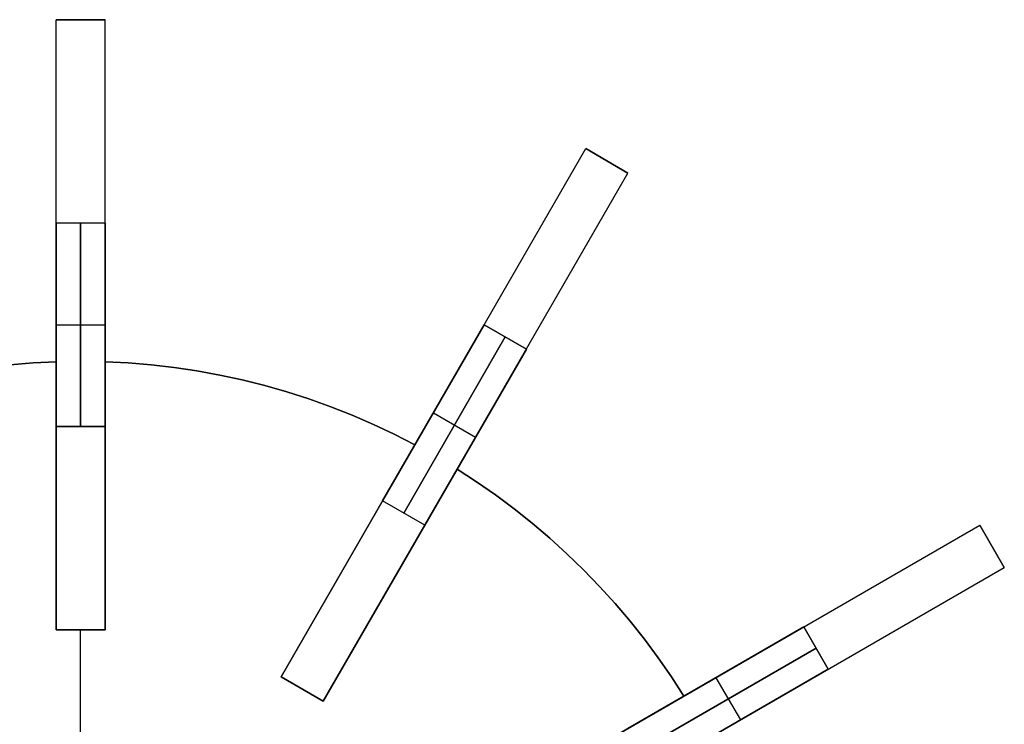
# Model space of a CAD drawing. Header units: millimetres. Extents: x 161 to 3923, y -487 to 1291.
# Tile 25 of 40: x 2432 to 2674, y 380 to 553. Entities that reach past the tile are written whole.
import ezdxf

# ---------------------------------------------------------------- set-up
doc = ezdxf.new("R2010")
doc.units = ezdxf.units.MM
doc.layers.add('Predeterminada', color=7, linetype='Continuous')

msp = doc.modelspace()

# ---------------------------------------------------------------- linework, layer by layer
at = {"layer": 'Predeterminada', "color": 254, "true_color": 0xf3e5b7, "extrusion": (1, 0, 0)}
for points in [[(552.92, 821.79), (552.92, 1171.79)], [(552.92, 1171.79), (552.89, 1173.5), (552.81, 1175.2), (552.66, 1176.9), (552.46, 1178.6), (552.2, 1180.29), (551.88, 1181.96), (551.5, 1183.63), (551.07, 1185.28), (550.58, 1186.92), (550.04, 1188.53), (549.44, 1190.13), (548.78, 1191.71), (548.08, 1193.26), (547.32, 1194.79), (546.51, 1196.3), (545.64, 1197.77), (544.73, 1199.21), (543.77, 1200.62), (542.76, 1202), (541.71, 1203.34), (540.61, 1204.65), (539.46, 1205.92), (538.28, 1207.15), (537.05, 1208.33), (535.78, 1209.48), (534.48, 1210.58), (533.13, 1211.63), (531.76, 1212.64), (530.35, 1213.6), (528.9, 1214.51), (527.43, 1215.37), (525.93, 1216.18), (524.4, 1216.94), (522.84, 1217.65), (521.27, 1218.3), (519.67, 1218.9), (518.05, 1219.45), (516.41, 1219.94), (514.76, 1220.37), (513.1, 1220.74), (511.42, 1221.06), (509.73, 1221.32), (508.04, 1221.53), (506.34, 1221.67), (504.63, 1221.76), (502.92, 1221.79)], [(502.92, 771.79), (504.63, 771.82), (506.34, 771.91), (508.04, 772.05), (509.73, 772.26), (511.42, 772.52), (513.1, 772.84), (514.76, 773.21), (516.41, 773.64), (518.05, 774.13), (519.67, 774.68), (521.27, 775.28), (522.84, 775.93), (524.4, 776.64), (525.93, 777.4), (527.43, 778.21), (528.9, 779.07), (530.35, 779.98), (531.76, 780.94), (533.13, 781.95), (534.48, 783), (535.78, 784.1), (537.05, 785.25), (538.28, 786.43), (539.46, 787.66), (540.61, 788.93), (541.71, 790.24), (542.76, 791.58), (543.77, 792.96), (544.73, 794.37), (545.64, 795.81), (546.51, 797.28), (547.32, 798.79), (548.08, 800.32), (548.78, 801.87), (549.44, 803.45), (550.04, 805.05), (550.58, 806.66), (551.07, 808.3), (551.5, 809.95), (551.88, 811.62), (552.2, 813.29), (552.46, 814.98), (552.66, 816.68), (552.81, 818.38), (552.89, 820.08), (552.92, 821.79)], [(552.92, 1171.79), (552.89, 1173.5), (552.81, 1175.2), (552.66, 1176.9), (552.46, 1178.6), (552.2, 1180.29), (551.88, 1181.96), (551.5, 1183.63), (551.07, 1185.28), (550.58, 1186.92), (550.04, 1188.53), (549.44, 1190.13), (548.78, 1191.71), (548.08, 1193.26), (547.32, 1194.79), (546.51, 1196.3), (545.64, 1197.77), (544.73, 1199.21), (543.77, 1200.62), (542.76, 1202), (541.71, 1203.34), (540.61, 1204.65), (539.46, 1205.92), (538.28, 1207.15), (537.05, 1208.33), (535.78, 1209.48), (534.48, 1210.58), (533.13, 1211.63), (531.76, 1212.64), (530.35, 1213.6), (528.9, 1214.51), (527.43, 1215.37), (525.93, 1216.18), (524.4, 1216.94), (522.84, 1217.65), (521.27, 1218.3), (519.67, 1218.9), (518.05, 1219.45), (516.41, 1219.94), (514.76, 1220.37), (513.1, 1220.74), (511.42, 1221.06), (509.73, 1221.32), (508.04, 1221.53), (506.34, 1221.67), (504.63, 1221.76), (502.92, 1221.79)], [(552.92, 821.79), (552.92, 1171.79)], [(502.92, 771.79), (504.63, 771.82), (506.34, 771.91), (508.04, 772.05), (509.73, 772.26), (511.42, 772.52), (513.1, 772.84), (514.76, 773.21), (516.41, 773.64), (518.05, 774.13), (519.67, 774.68), (521.27, 775.28), (522.84, 775.93), (524.4, 776.64), (525.93, 777.4), (527.43, 778.21), (528.9, 779.07), (530.35, 779.98), (531.76, 780.94), (533.13, 781.95), (534.48, 783), (535.78, 784.1), (537.05, 785.25), (538.28, 786.43), (539.46, 787.66), (540.61, 788.93), (541.71, 790.24), (542.76, 791.58), (543.77, 792.96), (544.73, 794.37), (545.64, 795.81), (546.51, 797.28), (547.32, 798.79), (548.08, 800.32), (548.78, 801.87), (549.44, 803.45), (550.04, 805.05), (550.58, 806.66), (551.07, 808.3), (551.5, 809.95), (551.88, 811.62), (552.2, 813.29), (552.46, 814.98), (552.66, 816.68), (552.81, 818.38), (552.89, 820.08), (552.92, 821.79)], [(552.92, 821.79), (552.92, 1171.79)], [(552.92, 1171.79), (552.89, 1173.5), (552.81, 1175.2), (552.66, 1176.9), (552.46, 1178.6), (552.2, 1180.29), (551.88, 1181.96), (551.5, 1183.63), (551.07, 1185.28), (550.58, 1186.92), (550.04, 1188.53), (549.44, 1190.13), (548.78, 1191.71), (548.08, 1193.26), (547.32, 1194.79), (546.51, 1196.3), (545.64, 1197.77), (544.73, 1199.21), (543.77, 1200.62), (542.76, 1202), (541.71, 1203.34), (540.61, 1204.65), (539.46, 1205.92), (538.28, 1207.15), (537.05, 1208.33), (535.78, 1209.48), (534.48, 1210.58), (533.13, 1211.63), (531.76, 1212.64), (530.35, 1213.6), (528.9, 1214.51), (527.43, 1215.37), (525.93, 1216.18), (524.4, 1216.94), (522.84, 1217.65), (521.27, 1218.3), (519.67, 1218.9), (518.05, 1219.45), (516.41, 1219.94), (514.76, 1220.37), (513.1, 1220.74), (511.42, 1221.06), (509.73, 1221.32), (508.04, 1221.53), (506.34, 1221.67), (504.63, 1221.76), (502.92, 1221.79)], [(502.92, 771.79), (504.63, 771.82), (506.34, 771.91), (508.04, 772.05), (509.73, 772.26), (511.42, 772.52), (513.1, 772.84), (514.76, 773.21), (516.41, 773.64), (518.05, 774.13), (519.67, 774.68), (521.27, 775.28), (522.84, 775.93), (524.4, 776.64), (525.93, 777.4), (527.43, 778.21), (528.9, 779.07), (530.35, 779.98), (531.76, 780.94), (533.13, 781.95), (534.48, 783), (535.78, 784.1), (537.05, 785.25), (538.28, 786.43), (539.46, 787.66), (540.61, 788.93), (541.71, 790.24), (542.76, 791.58), (543.77, 792.96), (544.73, 794.37), (545.64, 795.81), (546.51, 797.28), (547.32, 798.79), (548.08, 800.32), (548.78, 801.87), (549.44, 803.45), (550.04, 805.05), (550.58, 806.66), (551.07, 808.3), (551.5, 809.95), (551.88, 811.62), (552.2, 813.29), (552.46, 814.98), (552.66, 816.68), (552.81, 818.38), (552.89, 820.08), (552.92, 821.79)], [(521.22, 846.79), (521.22, 1196.79)], [(518.22, 846.79), (518.22, 1196.79)], [(515.22, 846.79), (515.22, 1196.79)], [(477.92, 771.79), (477.92, 1221.79)], [(477.92, 771.79), (477.92, 1221.79)], [(468.82, 874.79), (468.82, 886.79)], [(468.82, 874.79), (468.82, 886.79)], [(456.27, 796.79), (456.27, 1246.79)], [(402.92, 821.79), (402.95, 820.08), (403.04, 818.38), (403.19, 816.68), (403.39, 814.98), (403.65, 813.29), (403.97, 811.62), (404.34, 809.95), (404.78, 808.3), (405.27, 806.66), (405.81, 805.05), (406.41, 803.45), (407.06, 801.87), (407.77, 800.32), (408.53, 798.79), (409.34, 797.28), (410.2, 795.81), (411.11, 794.37), (412.07, 792.96), (413.08, 791.58), (414.14, 790.24), (415.24, 788.93), (416.38, 787.66), (417.57, 786.43), (418.8, 785.25), (420.06, 784.1), (421.37, 783), (422.71, 781.95), (424.09, 780.94), (425.5, 779.98), (426.94, 779.07), (428.42, 778.21), (429.92, 777.4), (431.45, 776.64), (433, 775.93), (434.58, 775.28), (436.18, 774.68), (437.8, 774.13), (439.43, 773.64), (441.08, 773.21), (442.75, 772.84), (444.43, 772.52), (446.11, 772.26), (447.81, 772.05), (449.51, 771.91), (451.22, 771.82), (452.92, 771.79)], [(452.92, 1221.79), (451.22, 1221.76), (449.51, 1221.67), (447.81, 1221.53), (446.11, 1221.32), (444.43, 1221.06), (442.75, 1220.74), (441.08, 1220.37), (439.43, 1219.94), (437.8, 1219.45), (436.18, 1218.9), (434.58, 1218.3), (433, 1217.65), (431.45, 1216.94), (429.92, 1216.18), (428.42, 1215.37), (426.94, 1214.51), (425.5, 1213.6), (424.09, 1212.64), (422.71, 1211.63), (421.37, 1210.58), (420.06, 1209.48), (418.8, 1208.33), (417.57, 1207.15), (416.38, 1205.92), (415.24, 1204.65), (414.14, 1203.34), (413.08, 1202), (412.07, 1200.62), (411.11, 1199.21), (410.2, 1197.77), (409.34, 1196.3), (408.53, 1194.79), (407.77, 1193.26), (407.06, 1191.71), (406.41, 1190.13), (405.81, 1188.53), (405.27, 1186.92), (404.78, 1185.28), (404.34, 1183.63), (403.97, 1181.96), (403.65, 1180.29), (403.39, 1178.6), (403.19, 1176.9), (403.04, 1175.2), (402.95, 1173.5), (402.92, 1171.79)], [(402.92, 821.79), (402.95, 820.08), (403.04, 818.38), (403.19, 816.68), (403.39, 814.98), (403.65, 813.29), (403.97, 811.62), (404.34, 809.95), (404.78, 808.3), (405.27, 806.66), (405.81, 805.05), (406.41, 803.45), (407.06, 801.87), (407.77, 800.32), (408.53, 798.79), (409.34, 797.28), (410.2, 795.81), (411.11, 794.37), (412.07, 792.96), (413.08, 791.58), (414.14, 790.24), (415.24, 788.93), (416.38, 787.66), (417.57, 786.43), (418.8, 785.25), (420.06, 784.1), (421.37, 783), (422.71, 781.95), (424.09, 780.94), (425.5, 779.98), (426.94, 779.07), (428.42, 778.21), (429.92, 777.4), (431.45, 776.64), (433, 775.93), (434.58, 775.28), (436.18, 774.68), (437.8, 774.13), (439.43, 773.64), (441.08, 773.21), (442.75, 772.84), (444.43, 772.52), (446.11, 772.26), (447.81, 772.05), (449.51, 771.91), (451.22, 771.82), (452.92, 771.79)], [(452.92, 1221.79), (451.22, 1221.76), (449.51, 1221.67), (447.81, 1221.53), (446.11, 1221.32), (444.43, 1221.06), (442.75, 1220.74), (441.08, 1220.37), (439.43, 1219.94), (437.8, 1219.45), (436.18, 1218.9), (434.58, 1218.3), (433, 1217.65), (431.45, 1216.94), (429.92, 1216.18), (428.42, 1215.37), (426.94, 1214.51), (425.5, 1213.6), (424.09, 1212.64), (422.71, 1211.63), (421.37, 1210.58), (420.06, 1209.48), (418.8, 1208.33), (417.57, 1207.15), (416.38, 1205.92), (415.24, 1204.65), (414.14, 1203.34), (413.08, 1202), (412.07, 1200.62), (411.11, 1199.21), (410.2, 1197.77), (409.34, 1196.3), (408.53, 1194.79), (407.77, 1193.26), (407.06, 1191.71), (406.41, 1190.13), (405.81, 1188.53), (405.27, 1186.92), (404.78, 1185.28), (404.34, 1183.63), (403.97, 1181.96), (403.65, 1180.29), (403.39, 1178.6), (403.19, 1176.9), (403.04, 1175.2), (402.95, 1173.5), (402.92, 1171.79)], [(402.92, 821.79), (402.95, 820.08), (403.04, 818.38), (403.19, 816.68), (403.39, 814.98), (403.65, 813.29), (403.97, 811.62), (404.34, 809.95), (404.78, 808.3), (405.27, 806.66), (405.81, 805.05), (406.41, 803.45), (407.06, 801.87), (407.77, 800.32), (408.53, 798.79), (409.34, 797.28), (410.2, 795.81), (411.11, 794.37), (412.07, 792.96), (413.08, 791.58), (414.14, 790.24), (415.24, 788.93), (416.38, 787.66), (417.57, 786.43), (418.8, 785.25), (420.06, 784.1), (421.37, 783), (422.71, 781.95), (424.09, 780.94), (425.5, 779.98), (426.94, 779.07), (428.42, 778.21), (429.92, 777.4), (431.45, 776.64), (433, 775.93), (434.58, 775.28), (436.18, 774.68), (437.8, 774.13), (439.43, 773.64), (441.08, 773.21), (442.75, 772.84), (444.43, 772.52), (446.11, 772.26), (447.81, 772.05), (449.51, 771.91), (451.22, 771.82), (452.92, 771.79)], [(452.92, 1221.79), (451.22, 1221.76), (449.51, 1221.67), (447.81, 1221.53), (446.11, 1221.32), (444.43, 1221.06), (442.75, 1220.74), (441.08, 1220.37), (439.43, 1219.94), (437.8, 1219.45), (436.18, 1218.9), (434.58, 1218.3), (433, 1217.65), (431.45, 1216.94), (429.92, 1216.18), (428.42, 1215.37), (426.94, 1214.51), (425.5, 1213.6), (424.09, 1212.64), (422.71, 1211.63), (421.37, 1210.58), (420.06, 1209.48), (418.8, 1208.33), (417.57, 1207.15), (416.38, 1205.92), (415.24, 1204.65), (414.14, 1203.34), (413.08, 1202), (412.07, 1200.62), (411.11, 1199.21), (410.2, 1197.77), (409.34, 1196.3), (408.53, 1194.79), (407.77, 1193.26), (407.06, 1191.71), (406.41, 1190.13), (405.81, 1188.53), (405.27, 1186.92), (404.78, 1185.28), (404.34, 1183.63), (403.97, 1181.96), (403.65, 1180.29), (403.39, 1178.6), (403.19, 1176.9), (403.04, 1175.2), (402.95, 1173.5), (402.92, 1171.79)], [(448.39, 874.79), (448.39, 886.79)], [(450.27, 796.79), (450.27, 1246.79)], [(442.39, 874.79), (442.39, 886.79)], [(428.62, 871.79), (428.62, 1221.79)], [(423.42, 871.79), (423.42, 1221.79)], [(418.23, 871.79), (418.23, 1221.79)], [(402.92, 874.79), (402.92, 821.79)], [(402.92, 1171.79), (402.92, 886.79)], [(402.92, 874.79), (402.92, 821.79)], [(402.92, 1171.79), (402.92, 886.79)], [(402.92, 874.79), (402.92, 821.79)], [(402.92, 1171.79), (402.92, 886.79)], [(391.32, 874.79), (391.32, 846.79)], [(391.32, 1196.79), (391.32, 886.79)], [(391.12, 821.79), (391.12, 1271.79)], [(388.32, 874.79), (388.32, 846.79)], [(388.32, 1196.79), (388.32, 886.79)], [(385.32, 874.79), (385.32, 846.79)], [(385.32, 1196.79), (385.32, 886.79)], [(386.57, 874.79), (386.57, 886.79)], [(380.73, 821.79), (380.73, 1271.79)]]:
    msp.add_lwpolyline(points, dxfattribs=at)
at = {"layer": 'Predeterminada', "color": 254, "true_color": 0xf3e5b7}
for points in [[(2453.14, 552.92), (2441.14, 552.92)], [(2453.14, 552.92), (2441.14, 552.92)], [(2441.14, 552.92), (2453.14, 552.92)], [(2441.14, 402.92), (2441.14, 552.92)], [(2453.14, 402.92), (2453.14, 552.92)], [(2496.45, 391.32), (2571.45, 521.22)], [(2581.84, 515.22), (2571.45, 521.22)], [(2581.84, 515.22), (2571.45, 521.22)], [(2571.45, 521.22), (2581.84, 515.22)], [(2571.45, 521.22), (2581.84, 515.22)], [(2506.84, 385.32), (2581.84, 515.22)], [(2441.14, 502.92), (2441.14, 452.92)], [(2441.14, 452.92), (2441.14, 502.92)], [(2453.14, 502.92), (2441.14, 502.92)], [(2453.14, 502.92), (2441.14, 502.92)], [(2447.14, 502.92), (2447.14, 452.92)], [(2447.14, 452.92), (2447.14, 502.92)], [(2453.14, 452.92), (2453.14, 502.92)], [(2453.14, 502.92), (2453.14, 452.92)], [(2441.14, 477.92), (2453.14, 477.92)], [(2441.14, 477.92), (2453.14, 477.92)], [(2546.45, 477.92), (2521.45, 434.62)], [(2521.45, 434.62), (2546.45, 477.92)], [(2546.45, 477.92), (2556.84, 471.92)], [(2556.84, 471.92), (2546.45, 477.92)], [(2546.45, 477.92), (2556.84, 471.92)], [(2551.64, 474.92), (2526.64, 431.62)], [(2526.64, 431.62), (2551.64, 474.92)], [(2531.84, 428.62), (2556.84, 471.92)], [(2556.84, 471.92), (2531.84, 428.62)], [(2364.89, 448.39), (2369.96, 450.98), (2375.1, 453.41), (2380.32, 455.66), (2385.61, 457.75), (2390.97, 459.66), (2396.38, 461.4), (2401.85, 462.96), (2407.37, 464.34), (2412.93, 465.55), (2418.52, 466.57), (2424.15, 467.41), (2429.8, 468.06), (2435.46, 468.53), (2441.14, 468.82)], [(2441.14, 468.82), (2435.46, 468.53), (2429.8, 468.06), (2424.15, 467.41), (2418.52, 466.57), (2412.93, 465.55), (2407.37, 464.34), (2401.85, 462.96), (2396.38, 461.4), (2390.97, 459.66), (2385.61, 457.75), (2380.32, 455.66), (2375.1, 453.41), (2369.96, 450.98), (2364.89, 448.39)], [(2364.89, 448.39), (2369.96, 450.98), (2375.1, 453.41), (2380.32, 455.66), (2385.61, 457.75), (2390.97, 459.66), (2396.38, 461.4), (2401.85, 462.96), (2407.37, 464.34), (2412.93, 465.55), (2418.52, 466.57), (2424.15, 467.41), (2429.8, 468.06), (2435.46, 468.53), (2441.14, 468.82)], [(2441.14, 468.82), (2441.14, 443.8)], [(2441.14, 443.8), (2441.14, 468.82)], [(2453.14, 468.82), (2458.83, 468.53), (2464.49, 468.06), (2470.14, 467.41), (2475.77, 466.57), (2481.36, 465.55), (2486.92, 464.34), (2492.44, 462.96), (2497.91, 461.4), (2503.32, 459.66), (2508.68, 457.75), (2513.97, 455.66), (2519.19, 453.41), (2524.33, 450.98), (2529.4, 448.39)], [(2529.4, 448.39), (2524.33, 450.98), (2519.19, 453.41), (2513.97, 455.66), (2508.68, 457.75), (2503.32, 459.66), (2497.91, 461.4), (2492.44, 462.96), (2486.92, 464.34), (2481.36, 465.55), (2475.77, 466.57), (2470.14, 467.41), (2464.49, 468.06), (2458.83, 468.53), (2453.14, 468.82)], [(2453.14, 443.8), (2453.14, 468.82)], [(2453.14, 468.82), (2453.14, 443.8)], [(2453.14, 468.82), (2458.83, 468.53), (2464.49, 468.06), (2470.14, 467.41), (2475.77, 466.57), (2481.36, 465.55), (2486.92, 464.34), (2492.44, 462.96), (2497.91, 461.4), (2503.32, 459.66), (2508.68, 457.75), (2513.97, 455.66), (2519.19, 453.41), (2524.33, 450.98), (2529.4, 448.39)], [(2533.95, 456.27), (2544.34, 450.27)], [(2533.95, 456.27), (2544.34, 450.27)], [(2441.14, 452.92), (2453.14, 452.92)], [(2453.14, 452.92), (2441.14, 452.92)], [(2529.4, 448.39), (2516.89, 426.72)], [(2516.89, 426.72), (2529.4, 448.39)], [(2441.14, 443.8), (2441.14, 402.92)], [(2441.14, 402.92), (2441.14, 443.8)], [(2453.14, 402.92), (2453.14, 443.8)], [(2453.14, 443.8), (2453.14, 402.92)], [(2527.28, 420.72), (2539.79, 442.39)], [(2539.79, 442.39), (2527.28, 420.72)], [(2539.79, 442.39), (2544.57, 439.3), (2549.24, 436.06), (2553.8, 432.66), (2558.25, 429.13), (2562.59, 425.44), (2566.8, 421.62), (2570.89, 417.67), (2574.84, 413.58), (2578.67, 409.37), (2582.35, 405.03), (2585.89, 400.58), (2589.28, 396.02), (2592.52, 391.34), (2595.61, 386.57)], [(2595.61, 386.57), (2592.52, 391.34), (2589.28, 396.02), (2585.89, 400.58), (2582.35, 405.03), (2578.67, 409.37), (2574.84, 413.58), (2570.89, 417.67), (2566.8, 421.62), (2562.59, 425.44), (2558.25, 429.13), (2553.8, 432.66), (2549.24, 436.06), (2544.57, 439.3), (2539.79, 442.39)], [(2539.79, 442.39), (2544.57, 439.3), (2549.24, 436.06), (2553.8, 432.66), (2558.25, 429.13), (2562.59, 425.44), (2566.8, 421.62), (2570.89, 417.67), (2574.84, 413.58), (2578.67, 409.37), (2582.35, 405.03), (2585.89, 400.58), (2589.28, 396.02), (2592.52, 391.34), (2595.61, 386.57)], [(2531.84, 428.62), (2521.45, 434.62)], [(2531.84, 428.62), (2521.45, 434.62)], [(2516.89, 426.72), (2496.45, 391.32)], [(2496.45, 391.32), (2516.89, 426.72)], [(2538.54, 353.62), (2668.45, 428.62)], [(2674.45, 418.23), (2668.45, 428.62)], [(2674.45, 418.23), (2668.45, 428.62)], [(2668.45, 428.62), (2674.45, 418.23)], [(2506.84, 385.32), (2527.28, 420.72)], [(2527.28, 420.72), (2506.84, 385.32)], [(2544.54, 343.23), (2674.45, 418.23)], [(2441.14, 402.92), (2453.14, 402.92)], [(2453.14, 402.92), (2441.14, 402.92)], [(2441.14, 402.92), (2453.14, 402.92)], [(2441.14, 402.92), (2453.14, 402.92)], [(2441.14, 402.92), (2453.14, 402.92)], [(2441.14, 402.92), (2453.14, 402.92)], [(2447.14, 308.92), (2447.14, 402.92)], [(2447.14, 308.92), (2447.14, 402.92)], [(2625.14, 403.62), (2581.84, 378.62)], [(2581.84, 378.62), (2625.14, 403.62)], [(2625.14, 403.62), (2631.14, 393.23)], [(2631.14, 393.23), (2625.14, 403.62)], [(2628.14, 398.42), (2584.84, 373.42)], [(2584.84, 373.42), (2628.14, 398.42)], [(2587.84, 368.23), (2631.14, 393.23)], [(2631.14, 393.23), (2587.84, 368.23)], [(2496.45, 391.32), (2506.84, 385.32)], [(2496.45, 391.32), (2506.84, 385.32)], [(2496.45, 391.32), (2506.84, 385.32)], [(2506.84, 385.32), (2496.45, 391.32)], [(2496.45, 391.32), (2506.84, 385.32)], [(2496.45, 391.32), (2506.84, 385.32)], [(2496.45, 391.32), (2506.84, 385.32)], [(2603.49, 391.12), (2609.49, 380.73)], [(2603.49, 391.12), (2609.49, 380.73)], [(2595.61, 386.57), (2573.94, 374.06)], [(2573.94, 374.06), (2595.61, 386.57)]]:
    msp.add_lwpolyline(points, dxfattribs=at)
at = {"layer": 'Predeterminada', "color": 254, "true_color": 0xf3e5b7, "extrusion": (0.866025, -0.5, 1.30281e-14)}
msp.add_lwpolyline([(1737.12, 1196.79), (1737.09, 1198.5), (1737, 1200.2), (1736.86, 1201.9), (1736.65, 1203.6), (1736.39, 1205.29), (1736.07, 1206.96), (1735.7, 1208.63), (1735.26, 1210.28), (1734.77, 1211.92), (1734.23, 1213.53), (1733.63, 1215.13), (1732.98, 1216.71), (1732.27, 1218.26), (1731.51, 1219.79), (1730.7, 1221.3), (1729.84, 1222.77), (1728.93, 1224.21), (1727.97, 1225.62), (1726.96, 1227), (1725.9, 1228.34), (1724.8, 1229.65), (1723.66, 1230.92), (1722.47, 1232.15), (1721.24, 1233.33), (1719.98, 1234.48), (1718.67, 1235.58), (1717.33, 1236.63), (1715.95, 1237.64), (1714.54, 1238.6), (1713.1, 1239.51), (1711.62, 1240.37), (1710.12, 1241.18), (1708.59, 1241.94), (1707.04, 1242.65), (1705.46, 1243.3), (1703.86, 1243.9), (1702.24, 1244.45), (1700.61, 1244.94), (1698.96, 1245.37), (1697.29, 1245.74), (1695.61, 1246.06), (1693.93, 1246.32), (1692.23, 1246.53), (1690.53, 1246.67), (1688.82, 1246.76), (1687.12, 1246.79)], dxfattribs=at)
at = {"layer": 'Predeterminada', "color": 254, "true_color": 0xf3e5b7, "extrusion": (0.866025, -0.5, -3.89179e-15)}
msp.add_lwpolyline([(1687.12, 796.79), (1688.82, 796.82), (1690.53, 796.91), (1692.23, 797.05), (1693.93, 797.26), (1695.61, 797.52), (1697.29, 797.84), (1698.96, 798.21), (1700.61, 798.64), (1702.24, 799.13), (1703.86, 799.68), (1705.46, 800.28), (1707.04, 800.93), (1708.59, 801.64), (1710.12, 802.4), (1711.62, 803.21), (1713.1, 804.07), (1714.54, 804.98), (1715.95, 805.94), (1717.33, 806.95), (1718.67, 808), (1719.98, 809.1), (1721.24, 810.25), (1722.47, 811.43), (1723.66, 812.66), (1724.8, 813.93), (1725.9, 815.24), (1726.96, 816.58), (1727.97, 817.96), (1728.93, 819.37), (1729.84, 820.81), (1730.7, 822.28), (1731.51, 823.79), (1732.27, 825.32), (1732.98, 826.87), (1733.63, 828.45), (1734.23, 830.05), (1734.77, 831.66), (1735.26, 833.3), (1735.7, 834.95), (1736.07, 836.62), (1736.39, 838.29), (1736.65, 839.98), (1736.86, 841.68), (1737, 843.38), (1737.09, 845.08), (1737.12, 846.79)], dxfattribs=at)
at = {"layer": 'Predeterminada', "color": 254, "true_color": 0xf3e5b7, "extrusion": (0.866025, -0.5, -2.1969e-13)}
msp.add_lwpolyline([(1737.12, 1196.79), (1737.09, 1198.5), (1737, 1200.2), (1736.86, 1201.9), (1736.65, 1203.6), (1736.39, 1205.29), (1736.07, 1206.96), (1735.7, 1208.63), (1735.26, 1210.28), (1734.77, 1211.92), (1734.23, 1213.53), (1733.63, 1215.13), (1732.98, 1216.71), (1732.27, 1218.26), (1731.51, 1219.79), (1730.7, 1221.3), (1729.84, 1222.77), (1728.93, 1224.21), (1727.97, 1225.62), (1726.96, 1227), (1725.9, 1228.34), (1724.8, 1229.65), (1723.66, 1230.92), (1722.47, 1232.15), (1721.24, 1233.33), (1719.98, 1234.48), (1718.67, 1235.58), (1717.33, 1236.63), (1715.95, 1237.64), (1714.54, 1238.6), (1713.1, 1239.51), (1711.62, 1240.37), (1710.12, 1241.18), (1708.59, 1241.94), (1707.04, 1242.65), (1705.46, 1243.3), (1703.86, 1243.9), (1702.24, 1244.45), (1700.61, 1244.94), (1698.96, 1245.37), (1697.29, 1245.74), (1695.61, 1246.06), (1693.93, 1246.32), (1692.23, 1246.53), (1690.53, 1246.67), (1688.82, 1246.76), (1687.12, 1246.79)], dxfattribs=at)
at = {"layer": 'Predeterminada', "color": 254, "true_color": 0xf3e5b7, "extrusion": (0.866025, -0.5, 2.27078e-13)}
msp.add_lwpolyline([(1687.12, 796.79), (1688.82, 796.82), (1690.53, 796.91), (1692.23, 797.05), (1693.93, 797.26), (1695.61, 797.52), (1697.29, 797.84), (1698.96, 798.21), (1700.61, 798.64), (1702.24, 799.13), (1703.86, 799.68), (1705.46, 800.28), (1707.04, 800.93), (1708.59, 801.64), (1710.12, 802.4), (1711.62, 803.21), (1713.1, 804.07), (1714.54, 804.98), (1715.95, 805.94), (1717.33, 806.95), (1718.67, 808), (1719.98, 809.1), (1721.24, 810.25), (1722.47, 811.43), (1723.66, 812.66), (1724.8, 813.93), (1725.9, 815.24), (1726.96, 816.58), (1727.97, 817.96), (1728.93, 819.37), (1729.84, 820.81), (1730.7, 822.28), (1731.51, 823.79), (1732.27, 825.32), (1732.98, 826.87), (1733.63, 828.45), (1734.23, 830.05), (1734.77, 831.66), (1735.26, 833.3), (1735.7, 834.95), (1736.07, 836.62), (1736.39, 838.29), (1736.65, 839.98), (1736.86, 841.68), (1737, 843.38), (1737.09, 845.08), (1737.12, 846.79)], dxfattribs=at)
at = {"layer": 'Predeterminada', "color": 254, "true_color": 0xf3e5b7, "extrusion": (0.866025, -0.5, 1.34192e-14)}
msp.add_lwpolyline([(1737.12, 1196.79), (1737.09, 1198.5), (1737, 1200.2), (1736.86, 1201.9), (1736.65, 1203.6), (1736.39, 1205.29), (1736.07, 1206.96), (1735.7, 1208.63), (1735.26, 1210.28), (1734.77, 1211.92), (1734.23, 1213.53), (1733.63, 1215.13), (1732.98, 1216.71), (1732.27, 1218.26), (1731.51, 1219.79), (1730.7, 1221.3), (1729.84, 1222.77), (1728.93, 1224.21), (1727.97, 1225.62), (1726.96, 1227), (1725.9, 1228.34), (1724.8, 1229.65), (1723.66, 1230.92), (1722.47, 1232.15), (1721.24, 1233.33), (1719.98, 1234.48), (1718.67, 1235.58), (1717.33, 1236.63), (1715.95, 1237.64), (1714.54, 1238.6), (1713.1, 1239.51), (1711.62, 1240.37), (1710.12, 1241.18), (1708.59, 1241.94), (1707.04, 1242.65), (1705.46, 1243.3), (1703.86, 1243.9), (1702.24, 1244.45), (1700.61, 1244.94), (1698.96, 1245.37), (1697.29, 1245.74), (1695.61, 1246.06), (1693.93, 1246.32), (1692.23, 1246.53), (1690.53, 1246.67), (1688.82, 1246.76), (1687.12, 1246.79)], dxfattribs=at)
at = {"layer": 'Predeterminada', "color": 254, "true_color": 0xf3e5b7, "extrusion": (0.866025, -0.5, -1.06e-14)}
msp.add_lwpolyline([(1687.12, 796.79), (1688.82, 796.82), (1690.53, 796.91), (1692.23, 797.05), (1693.93, 797.26), (1695.61, 797.52), (1697.29, 797.84), (1698.96, 798.21), (1700.61, 798.64), (1702.24, 799.13), (1703.86, 799.68), (1705.46, 800.28), (1707.04, 800.93), (1708.59, 801.64), (1710.12, 802.4), (1711.62, 803.21), (1713.1, 804.07), (1714.54, 804.98), (1715.95, 805.94), (1717.33, 806.95), (1718.67, 808), (1719.98, 809.1), (1721.24, 810.25), (1722.47, 811.43), (1723.66, 812.66), (1724.8, 813.93), (1725.9, 815.24), (1726.96, 816.58), (1727.97, 817.96), (1728.93, 819.37), (1729.84, 820.81), (1730.7, 822.28), (1731.51, 823.79), (1732.27, 825.32), (1732.98, 826.87), (1733.63, 828.45), (1734.23, 830.05), (1734.77, 831.66), (1735.26, 833.3), (1735.7, 834.95), (1736.07, 836.62), (1736.39, 838.29), (1736.65, 839.98), (1736.86, 841.68), (1737, 843.38), (1737.09, 845.08), (1737.12, 846.79)], dxfattribs=at)
at = {"layer": 'Predeterminada', "color": 254, "true_color": 0xf3e5b7, "extrusion": (0.866025, -0.5, 2.34139e-14)}
msp.add_lwpolyline([(1587.12, 846.79), (1587.15, 845.08), (1587.23, 843.38), (1587.38, 841.68), (1587.58, 839.98), (1587.84, 838.29), (1588.16, 836.62), (1588.54, 834.95), (1588.97, 833.3), (1589.46, 831.66), (1590, 830.05), (1590.6, 828.45), (1591.26, 826.87), (1591.96, 825.32), (1592.72, 823.79), (1593.53, 822.28), (1594.4, 820.81), (1595.31, 819.37), (1596.27, 817.96), (1597.28, 816.58), (1598.33, 815.24), (1599.43, 813.93), (1600.58, 812.66), (1601.76, 811.43), (1602.99, 810.25), (1604.26, 809.1), (1605.56, 808), (1606.91, 806.95), (1608.28, 805.94), (1609.69, 804.98), (1611.14, 804.07), (1612.61, 803.21), (1614.11, 802.4), (1615.64, 801.64), (1617.2, 800.93), (1618.77, 800.28), (1620.37, 799.68), (1621.99, 799.13), (1623.63, 798.64), (1625.28, 798.21), (1626.94, 797.84), (1628.62, 797.52), (1630.31, 797.26), (1632, 797.05), (1633.71, 796.91), (1635.41, 796.82), (1637.12, 796.79)], dxfattribs=at)
at = {"layer": 'Predeterminada', "color": 254, "true_color": 0xf3e5b7, "extrusion": (0.866025, -0.5, -6.88683e-15)}
msp.add_lwpolyline([(1637.12, 1246.79), (1635.41, 1246.76), (1633.71, 1246.67), (1632, 1246.53), (1630.31, 1246.32), (1628.62, 1246.06), (1626.94, 1245.74), (1625.28, 1245.37), (1623.63, 1244.94), (1621.99, 1244.45), (1620.37, 1243.9), (1618.77, 1243.3), (1617.2, 1242.65), (1615.64, 1241.94), (1614.11, 1241.18), (1612.61, 1240.37), (1611.14, 1239.51), (1609.69, 1238.6), (1608.28, 1237.64), (1606.91, 1236.63), (1605.56, 1235.58), (1604.26, 1234.48), (1602.99, 1233.33), (1601.76, 1232.15), (1600.58, 1230.92), (1599.43, 1229.65), (1598.33, 1228.34), (1597.28, 1227), (1596.27, 1225.62), (1595.31, 1224.21), (1594.4, 1222.77), (1593.53, 1221.3), (1592.72, 1219.79), (1591.96, 1218.26), (1591.26, 1216.71), (1590.6, 1215.13), (1590, 1213.53), (1589.46, 1211.92), (1588.97, 1210.28), (1588.54, 1208.63), (1588.16, 1206.96), (1587.84, 1205.29), (1587.58, 1203.6), (1587.38, 1201.9), (1587.23, 1200.2), (1587.15, 1198.5), (1587.12, 1196.79)], dxfattribs=at)
at = {"layer": 'Predeterminada', "color": 254, "true_color": 0xf3e5b7, "extrusion": (0.866025, -0.5, -2.28009e-13)}
msp.add_lwpolyline([(1587.12, 846.79), (1587.15, 845.08), (1587.23, 843.38), (1587.38, 841.68), (1587.58, 839.98), (1587.84, 838.29), (1588.16, 836.62), (1588.54, 834.95), (1588.97, 833.3), (1589.46, 831.66), (1590, 830.05), (1590.6, 828.45), (1591.26, 826.87), (1591.96, 825.32), (1592.72, 823.79), (1593.53, 822.28), (1594.4, 820.81), (1595.31, 819.37), (1596.27, 817.96), (1597.28, 816.58), (1598.33, 815.24), (1599.43, 813.93), (1600.58, 812.66), (1601.76, 811.43), (1602.99, 810.25), (1604.26, 809.1), (1605.56, 808), (1606.91, 806.95), (1608.28, 805.94), (1609.69, 804.98), (1611.14, 804.07), (1612.61, 803.21), (1614.11, 802.4), (1615.64, 801.64), (1617.2, 800.93), (1618.77, 800.28), (1620.37, 799.68), (1621.99, 799.13), (1623.63, 798.64), (1625.28, 798.21), (1626.94, 797.84), (1628.62, 797.52), (1630.31, 797.26), (1632, 797.05), (1633.71, 796.91), (1635.41, 796.82), (1637.12, 796.79)], dxfattribs=at)
at = {"layer": 'Predeterminada', "color": 254, "true_color": 0xf3e5b7, "extrusion": (0.866025, -0.5, 1.8354e-14)}
msp.add_lwpolyline([(1637.12, 1246.79), (1635.41, 1246.76), (1633.71, 1246.67), (1632, 1246.53), (1630.31, 1246.32), (1628.62, 1246.06), (1626.94, 1245.74), (1625.28, 1245.37), (1623.63, 1244.94), (1621.99, 1244.45), (1620.37, 1243.9), (1618.77, 1243.3), (1617.2, 1242.65), (1615.64, 1241.94), (1614.11, 1241.18), (1612.61, 1240.37), (1611.14, 1239.51), (1609.69, 1238.6), (1608.28, 1237.64), (1606.91, 1236.63), (1605.56, 1235.58), (1604.26, 1234.48), (1602.99, 1233.33), (1601.76, 1232.15), (1600.58, 1230.92), (1599.43, 1229.65), (1598.33, 1228.34), (1597.28, 1227), (1596.27, 1225.62), (1595.31, 1224.21), (1594.4, 1222.77), (1593.53, 1221.3), (1592.72, 1219.79), (1591.96, 1218.26), (1591.26, 1216.71), (1590.6, 1215.13), (1590, 1213.53), (1589.46, 1211.92), (1588.97, 1210.28), (1588.54, 1208.63), (1588.16, 1206.96), (1587.84, 1205.29), (1587.58, 1203.6), (1587.38, 1201.9), (1587.23, 1200.2), (1587.15, 1198.5), (1587.12, 1196.79)], dxfattribs=at)
at = {"layer": 'Predeterminada', "color": 254, "true_color": 0xf3e5b7, "extrusion": (0.866025, -0.5, 8.17904e-15)}
msp.add_lwpolyline([(1587.12, 846.79), (1587.15, 845.08), (1587.23, 843.38), (1587.38, 841.68), (1587.58, 839.98), (1587.84, 838.29), (1588.16, 836.62), (1588.54, 834.95), (1588.97, 833.3), (1589.46, 831.66), (1590, 830.05), (1590.6, 828.45), (1591.26, 826.87), (1591.96, 825.32), (1592.72, 823.79), (1593.53, 822.28), (1594.4, 820.81), (1595.31, 819.37), (1596.27, 817.96), (1597.28, 816.58), (1598.33, 815.24), (1599.43, 813.93), (1600.58, 812.66), (1601.76, 811.43), (1602.99, 810.25), (1604.26, 809.1), (1605.56, 808), (1606.91, 806.95), (1608.28, 805.94), (1609.69, 804.98), (1611.14, 804.07), (1612.61, 803.21), (1614.11, 802.4), (1615.64, 801.64), (1617.2, 800.93), (1618.77, 800.28), (1620.37, 799.68), (1621.99, 799.13), (1623.63, 798.64), (1625.28, 798.21), (1626.94, 797.84), (1628.62, 797.52), (1630.31, 797.26), (1632, 797.05), (1633.71, 796.91), (1635.41, 796.82), (1637.12, 796.79)], dxfattribs=at)
at = {"layer": 'Predeterminada', "color": 254, "true_color": 0xf3e5b7, "extrusion": (0.866025, -0.5, -1.36265e-14)}
msp.add_lwpolyline([(1637.12, 1246.79), (1635.41, 1246.76), (1633.71, 1246.67), (1632, 1246.53), (1630.31, 1246.32), (1628.62, 1246.06), (1626.94, 1245.74), (1625.28, 1245.37), (1623.63, 1244.94), (1621.99, 1244.45), (1620.37, 1243.9), (1618.77, 1243.3), (1617.2, 1242.65), (1615.64, 1241.94), (1614.11, 1241.18), (1612.61, 1240.37), (1611.14, 1239.51), (1609.69, 1238.6), (1608.28, 1237.64), (1606.91, 1236.63), (1605.56, 1235.58), (1604.26, 1234.48), (1602.99, 1233.33), (1601.76, 1232.15), (1600.58, 1230.92), (1599.43, 1229.65), (1598.33, 1228.34), (1597.28, 1227), (1596.27, 1225.62), (1595.31, 1224.21), (1594.4, 1222.77), (1593.53, 1221.3), (1592.72, 1219.79), (1591.96, 1218.26), (1591.26, 1216.71), (1590.6, 1215.13), (1590, 1213.53), (1589.46, 1211.92), (1588.97, 1210.28), (1588.54, 1208.63), (1588.16, 1206.96), (1587.84, 1205.29), (1587.58, 1203.6), (1587.38, 1201.9), (1587.23, 1200.2), (1587.15, 1198.5), (1587.12, 1196.79)], dxfattribs=at)
at = {"layer": 'Predeterminada', "color": 254, "true_color": 0xf3e5b7, "extrusion": (-0.5, 0.866025, 1.54723e-14)}
msp.add_lwpolyline([(-2525.25, 1221.79), (-2525.22, 1223.5), (-2525.13, 1225.2), (-2524.99, 1226.9), (-2524.79, 1228.6), (-2524.52, 1230.29), (-2524.21, 1231.96), (-2523.83, 1233.63), (-2523.4, 1235.28), (-2522.91, 1236.92), (-2522.36, 1238.53), (-2521.77, 1240.13), (-2521.11, 1241.71), (-2520.4, 1243.26), (-2519.65, 1244.79), (-2518.83, 1246.3), (-2517.97, 1247.77), (-2517.06, 1249.21), (-2516.1, 1250.62), (-2515.09, 1252), (-2514.04, 1253.34), (-2512.94, 1254.65), (-2511.79, 1255.92), (-2510.61, 1257.15), (-2509.38, 1258.33), (-2508.11, 1259.48), (-2506.81, 1260.58), (-2505.46, 1261.63), (-2504.09, 1262.64), (-2502.67, 1263.6), (-2501.23, 1264.51), (-2499.76, 1265.37), (-2498.25, 1266.18), (-2496.73, 1266.94), (-2495.17, 1267.65), (-2493.59, 1268.3), (-2492, 1268.9), (-2490.38, 1269.45), (-2488.74, 1269.94), (-2487.09, 1270.37), (-2485.42, 1270.74), (-2483.75, 1271.06), (-2482.06, 1271.32), (-2480.36, 1271.53), (-2478.66, 1271.67), (-2476.96, 1271.76), (-2475.25, 1271.79)], dxfattribs=at)
at = {"layer": 'Predeterminada', "color": 254, "true_color": 0xf3e5b7, "extrusion": (-0.5, 0.866025, -2.646e-14)}
msp.add_lwpolyline([(-2475.25, 821.79), (-2476.96, 821.82), (-2478.66, 821.91), (-2480.36, 822.05), (-2482.06, 822.26), (-2483.75, 822.52), (-2485.42, 822.84), (-2487.09, 823.21), (-2488.74, 823.64), (-2490.38, 824.13), (-2492, 824.68), (-2493.59, 825.28), (-2495.17, 825.93), (-2496.73, 826.64), (-2498.25, 827.4), (-2499.76, 828.21), (-2501.23, 829.07), (-2502.67, 829.98), (-2504.09, 830.94), (-2505.46, 831.95), (-2506.81, 833), (-2508.11, 834.1), (-2509.38, 835.25), (-2510.61, 836.43), (-2511.79, 837.66), (-2512.94, 838.93), (-2514.04, 840.24), (-2515.09, 841.58), (-2516.1, 842.96), (-2517.06, 844.37), (-2517.97, 845.81), (-2518.83, 847.28), (-2519.65, 848.79), (-2520.4, 850.32), (-2521.11, 851.87), (-2521.77, 853.45), (-2522.36, 855.05), (-2522.91, 856.66), (-2523.4, 858.3), (-2523.83, 859.95), (-2524.21, 861.62), (-2524.52, 863.29), (-2524.79, 864.98), (-2524.99, 866.68), (-2525.13, 868.38), (-2525.22, 870.08), (-2525.25, 871.79)], dxfattribs=at)
at = {"layer": 'Predeterminada', "color": 254, "true_color": 0xf3e5b7, "extrusion": (-0.5, 0.866025, -4.58629e-13)}
msp.add_lwpolyline([(-2525.25, 1221.79), (-2525.22, 1223.5), (-2525.13, 1225.2), (-2524.99, 1226.9), (-2524.79, 1228.6), (-2524.52, 1230.29), (-2524.21, 1231.96), (-2523.83, 1233.63), (-2523.4, 1235.28), (-2522.91, 1236.92), (-2522.36, 1238.53), (-2521.77, 1240.13), (-2521.11, 1241.71), (-2520.4, 1243.26), (-2519.65, 1244.79), (-2518.83, 1246.3), (-2517.97, 1247.77), (-2517.06, 1249.21), (-2516.1, 1250.62), (-2515.09, 1252), (-2514.04, 1253.34), (-2512.94, 1254.65), (-2511.79, 1255.92), (-2510.61, 1257.15), (-2509.38, 1258.33), (-2508.11, 1259.48), (-2506.81, 1260.58), (-2505.46, 1261.63), (-2504.09, 1262.64), (-2502.67, 1263.6), (-2501.23, 1264.51), (-2499.76, 1265.37), (-2498.25, 1266.18), (-2496.73, 1266.94), (-2495.17, 1267.65), (-2493.59, 1268.3), (-2492, 1268.9), (-2490.38, 1269.45), (-2488.74, 1269.94), (-2487.09, 1270.37), (-2485.42, 1270.74), (-2483.75, 1271.06), (-2482.06, 1271.32), (-2480.36, 1271.53), (-2478.66, 1271.67), (-2476.96, 1271.76), (-2475.25, 1271.79)], dxfattribs=at)
at = {"layer": 'Predeterminada', "color": 254, "true_color": 0xf3e5b7, "extrusion": (-0.5, 0.866025, 1.10566e-13)}
msp.add_lwpolyline([(-2475.25, 821.79), (-2476.96, 821.82), (-2478.66, 821.91), (-2480.36, 822.05), (-2482.06, 822.26), (-2483.75, 822.52), (-2485.42, 822.84), (-2487.09, 823.21), (-2488.74, 823.64), (-2490.38, 824.13), (-2492, 824.68), (-2493.59, 825.28), (-2495.17, 825.93), (-2496.73, 826.64), (-2498.25, 827.4), (-2499.76, 828.21), (-2501.23, 829.07), (-2502.67, 829.98), (-2504.09, 830.94), (-2505.46, 831.95), (-2506.81, 833), (-2508.11, 834.1), (-2509.38, 835.25), (-2510.61, 836.43), (-2511.79, 837.66), (-2512.94, 838.93), (-2514.04, 840.24), (-2515.09, 841.58), (-2516.1, 842.96), (-2517.06, 844.37), (-2517.97, 845.81), (-2518.83, 847.28), (-2519.65, 848.79), (-2520.4, 850.32), (-2521.11, 851.87), (-2521.77, 853.45), (-2522.36, 855.05), (-2522.91, 856.66), (-2523.4, 858.3), (-2523.83, 859.95), (-2524.21, 861.62), (-2524.52, 863.29), (-2524.79, 864.98), (-2524.99, 866.68), (-2525.13, 868.38), (-2525.22, 870.08), (-2525.25, 871.79)], dxfattribs=at)
at = {"layer": 'Predeterminada', "color": 254, "true_color": 0xf3e5b7, "extrusion": (-0.5, 0.866025, 1.99338e-14)}
msp.add_lwpolyline([(-2525.25, 1221.79), (-2525.22, 1223.5), (-2525.13, 1225.2), (-2524.99, 1226.9), (-2524.79, 1228.6), (-2524.52, 1230.29), (-2524.21, 1231.96), (-2523.83, 1233.63), (-2523.4, 1235.28), (-2522.91, 1236.92), (-2522.36, 1238.53), (-2521.77, 1240.13), (-2521.11, 1241.71), (-2520.4, 1243.26), (-2519.65, 1244.79), (-2518.83, 1246.3), (-2517.97, 1247.77), (-2517.06, 1249.21), (-2516.1, 1250.62), (-2515.09, 1252), (-2514.04, 1253.34), (-2512.94, 1254.65), (-2511.79, 1255.92), (-2510.61, 1257.15), (-2509.38, 1258.33), (-2508.11, 1259.48), (-2506.81, 1260.58), (-2505.46, 1261.63), (-2504.09, 1262.64), (-2502.67, 1263.6), (-2501.23, 1264.51), (-2499.76, 1265.37), (-2498.25, 1266.18), (-2496.73, 1266.94), (-2495.17, 1267.65), (-2493.59, 1268.3), (-2492, 1268.9), (-2490.38, 1269.45), (-2488.74, 1269.94), (-2487.09, 1270.37), (-2485.42, 1270.74), (-2483.75, 1271.06), (-2482.06, 1271.32), (-2480.36, 1271.53), (-2478.66, 1271.67), (-2476.96, 1271.76), (-2475.25, 1271.79)], dxfattribs=at)
at = {"layer": 'Predeterminada', "color": 254, "true_color": 0xf3e5b7, "extrusion": (-0.5, 0.866025, -2.71462e-14)}
msp.add_lwpolyline([(-2475.25, 821.79), (-2476.96, 821.82), (-2478.66, 821.91), (-2480.36, 822.05), (-2482.06, 822.26), (-2483.75, 822.52), (-2485.42, 822.84), (-2487.09, 823.21), (-2488.74, 823.64), (-2490.38, 824.13), (-2492, 824.68), (-2493.59, 825.28), (-2495.17, 825.93), (-2496.73, 826.64), (-2498.25, 827.4), (-2499.76, 828.21), (-2501.23, 829.07), (-2502.67, 829.98), (-2504.09, 830.94), (-2505.46, 831.95), (-2506.81, 833), (-2508.11, 834.1), (-2509.38, 835.25), (-2510.61, 836.43), (-2511.79, 837.66), (-2512.94, 838.93), (-2514.04, 840.24), (-2515.09, 841.58), (-2516.1, 842.96), (-2517.06, 844.37), (-2517.97, 845.81), (-2518.83, 847.28), (-2519.65, 848.79), (-2520.4, 850.32), (-2521.11, 851.87), (-2521.77, 853.45), (-2522.36, 855.05), (-2522.91, 856.66), (-2523.4, 858.3), (-2523.83, 859.95), (-2524.21, 861.62), (-2524.52, 863.29), (-2524.79, 864.98), (-2524.99, 866.68), (-2525.13, 868.38), (-2525.22, 870.08), (-2525.25, 871.79)], dxfattribs=at)

doc.saveas('drawing.dxf')
